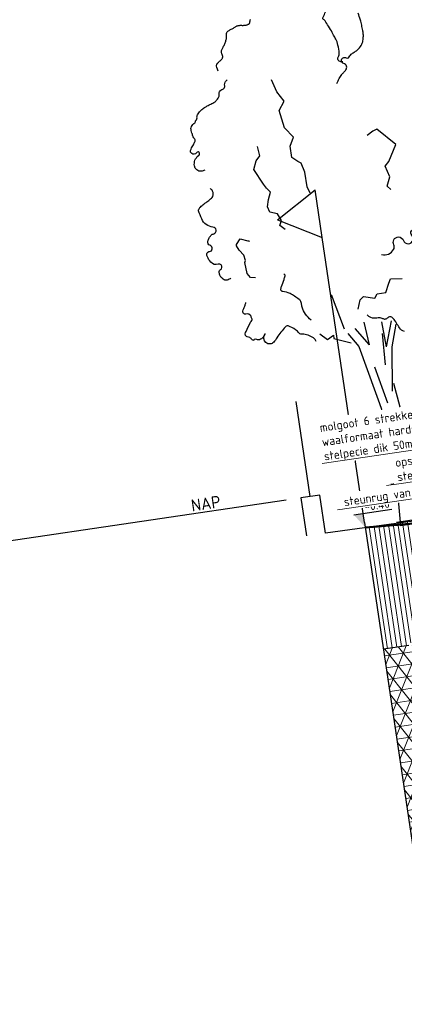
# Model space of a CAD drawing. Header units: metres. Extents: x 133846 to 269924, y 465764 to 933292.
# Tile 37 of 56: x 133857.34 to 133861.34, y 465858.37 to 465868.61. Entities that reach past the tile are written whole.
import ezdxf
from ezdxf import colors
from ezdxf.entities.mleader import LeaderData, LeaderLine
from ezdxf.math import Vec2, Vec3

# ---------------------------------------------------------------- set-up
doc = ezdxf.new("R2010")
doc.units = ezdxf.units.M
doc.linetypes.add('AL-NAP_LIJN', pattern=[15.25, 12, -1.5, 0.25, -1.5])
doc.linetypes.add('XX-AFBREEK', pattern=[7, 4, -1, 1, -1])
for name, color, linetype, lineweight in [('B-WE-GR-BOOM-SD', 253, 'Continuous', 25), ('B-WE-GW-AFBREEKLIJN-GD', 7, 'XX-AFBREEK', 25), ('B-WE-GW-GROND-AD-50', 253, 'Continuous', 18), ('B-WE-IE-TERREINAFSCHEIDING_KUNSTMATIG_HEKWERK-GD', 20, 'IE-TERREINAFSCHEIDING-KUNSTMATIG', 25), ('B-WE-MO-BODEM-AD-50', 253, 'Continuous', 18), ('B-WE-VH-VERHARDING-GD', 253, 'Continuous', 25), ('N-WE-GR-GROENSTROOK-GD', 90, 'Continuous', 50), ('N-WE-KL-ET_LS_OV_LICHTMAST-S', 190, 'Continuous', 25), ('N-WE-VH-VERHARDING-T18', 10, 'Continuous', 18), ('X-XX-AL-NAP-GD', 7, 'AL-NAP_LIJN', 25), ('X-XX-AL-NAP-T25', 7, 'Continuous', 25), ('X-XX-AL-PEILMAAT-SD', 7, 'Continuous', 25)]:
    doc.layers.add(name, color=color, linetype=linetype, lineweight=lineweight)
doc.layers.add('B-WE-OG-TERREIN_ERF-SD', color=150, linetype='Continuous', lineweight=25, true_color=0x007fff)
doc.layers.add('X-XX-AL-HULPLIJN-GD', color=30, linetype='Continuous', lineweight=25, plot=False)
doc.styles.add('NLCS-ISO', font='NLCS-ISO.ttf')
doc.styles.add('NLCS-ISO-M50-T18', font='NLCS-ISO.ttf', dxfattribs={"height": 0.09})
doc.styles.add('NLCS-ISO-M50-T25', font='NLCS-ISO.ttf', dxfattribs={"height": 0.125})
doc.linetypes.add('IE-TERREINAFSCHEIDING-KUNSTMATIG', pattern='A,4,[82,NLCS.SHX,S=0.75,R=90,X=0,Y=0],4,-2', length=10)

# ---------------------------------------------------------------- blocks, each defined once
blk = doc.blocks.new('SAL-PEILMAAT_INFRACAD_H01-SOD')
blk.add_line((-2, 3), (6, 3))
blk.add_solid([(-2, 3), (0, 3), (0, 0)])
at = {"style": 'NLCS-ISO'}
blk.add_attdef('...', (0.4, 3.4), '', height=1.8, dxfattribs=at)
blk = doc.blocks.new('SGR-BOOM_S01_I_ZIJ-D')
for p, q in [((-0.078, 3.821), (-0.325, 4.198)), ((-0.078, 3.821), (-0.118, 4.301)), ((0.263, 3.725), (0.24, 4.255)), ((0.263, 3.725), (0.447, 4.244)), ((0.381, 3.711), (0.528, 4.163)), ((-0.048, 3.356), (0.113, 2.572)), ((0.297, 2.179), (0.263, 1.868)), ((0.171, 1.937), (0.182, 1.119)), ((0.263, 1.868), (0.321, 1.626)), ((0.445, 0), (0, 0))]:
    blk.add_line(p, q)
for points in [[(-2.358, 9.917), (-2.367, 9.96), (-2.372, 9.995), (-2.374, 10.021), (-2.372, 10.041), (-2.367, 10.057), (-2.36, 10.068), (-2.35, 10.077), (-2.339, 10.086), (-2.326, 10.094), (-2.313, 10.103), (-2.299, 10.113), (-2.284, 10.122), (-2.27, 10.132), (-2.257, 10.141), (-2.246, 10.151), (-2.236, 10.161), (-2.229, 10.17), (-2.224, 10.18), (-2.22, 10.189), (-2.219, 10.199), (-2.218, 10.208), (-2.219, 10.218), (-2.22, 10.227), (-2.222, 10.237), (-2.225, 10.247), (-2.227, 10.258), (-2.229, 10.268), (-2.231, 10.279), (-2.231, 10.291), (-2.23, 10.302), (-2.228, 10.314), (-2.224, 10.327), (-2.218, 10.34), (-2.21, 10.353), (-2.201, 10.367), (-2.191, 10.381), (-2.18, 10.396), (-2.168, 10.411), (-2.157, 10.426), (-2.146, 10.442), (-2.135, 10.458), (-2.126, 10.474), (-2.117, 10.491), (-2.109, 10.507), (-2.102, 10.523), (-2.095, 10.538), (-2.09, 10.553), (-2.085, 10.566), (-2.082, 10.578), (-2.079, 10.59), (-2.077, 10.6), (-2.076, 10.61), (-2.075, 10.619), (-2.074, 10.627), (-2.073, 10.636), (-2.072, 10.644), (-2.07, 10.652), (-2.069, 10.661), (-2.066, 10.669), (-2.062, 10.677), (-2.057, 10.685), (-2.051, 10.693), (-2.043, 10.7), (-2.033, 10.707), (-2.021, 10.714), (-2.007, 10.72), (-1.992, 10.726), (-1.976, 10.732), (-1.959, 10.738), (-1.942, 10.743), (-1.926, 10.749), (-1.91, 10.755), (-1.895, 10.761), (-1.882, 10.767), (-1.868, 10.773), (-1.856, 10.779), (-1.843, 10.784), (-1.831, 10.788), (-1.818, 10.791), (-1.806, 10.793), (-1.792, 10.793), (-1.778, 10.792), (-1.764, 10.791), (-1.75, 10.788), (-1.735, 10.786), (-1.72, 10.783), (-1.704, 10.781), (-1.689, 10.779), (-1.674, 10.778), (-1.658, 10.777), (-1.643, 10.777), (-1.629, 10.778), (-1.616, 10.78), (-1.604, 10.783), (-1.593, 10.786), (-1.583, 10.79), (-1.575, 10.795), (-1.569, 10.8), (-1.564, 10.806), (-1.56, 10.813), (-1.557, 10.821), (-1.554, 10.829), (-1.551, 10.838), (-1.548, 10.848), (-1.544, 10.858), (-1.54, 10.869), (-1.536, 10.88)], [(0.677, 3.986), (0.648, 4.006), (0.625, 4.027), (0.606, 4.051), (0.59, 4.075), (0.577, 4.101), (0.565, 4.128), (0.554, 4.156), (0.542, 4.184), (0.53, 4.213), (0.517, 4.24), (0.503, 4.265), (0.489, 4.288), (0.475, 4.307), (0.46, 4.322), (0.444, 4.331), (0.428, 4.335), (0.413, 4.334), (0.397, 4.329), (0.381, 4.322), (0.365, 4.314), (0.35, 4.306), (0.336, 4.3), (0.322, 4.297), (0.309, 4.298), (0.297, 4.303), (0.285, 4.31), (0.272, 4.318), (0.258, 4.327), (0.242, 4.335), (0.224, 4.342), (0.204, 4.346), (0.18, 4.347), (0.154, 4.347), (0.126, 4.348), (0.095, 4.352), (0.063, 4.362), (0.029, 4.378), (-0.005, 4.405), (-0.04, 4.444)]]:
    blk.add_lwpolyline(points)
for points in [[(0.235, 9.726, -0.158777), (0.165, 9.75, -0.233308), (0.141, 9.797, -0.182007), (0.161, 9.85, 0.155816), (0.187, 9.912, 0.045058), (0.187, 10.085, 0.058787), (0.16, 10.216, 0.004222), (0.129, 10.304, 0.006596), (0.109, 10.36, 0.009627), (0.05, 10.503, 0.01133), (-0.004, 10.623, 0.125022), (-0.034, 10.659, -0.287204), (-0.043, 10.679, -0.13455), (-0.031, 10.704, 0.057474), (0.005, 10.757, 0.001656), (0.058, 10.861, 0.0025), (0.093, 10.931, 0.011837), (0.127, 11.003, -0.006032), (0.191, 11.146, -0.046726), (0.229, 11.211, -0.023647), (0.321, 11.328)], [(0.05, 9.3, -0.032546), (0.11, 9.391, -0.03526), (0.176, 9.466, -0.036525), (0.228, 9.51, 0.039269), (0.275, 9.551, 0.524816), (0.249, 9.687, -0.70157), (0.257, 9.808, -0.246052), (0.318, 9.796, 0.330237), (0.365, 9.793, 0.082831), (0.398, 9.824, -0.081275), (0.431, 9.855, -0.066365), (0.495, 9.887, 0.059917), (0.566, 9.922, 0.076229), (0.665, 10.008, 0.097021), (0.714, 10.098, 0.037062), (0.737, 10.193, 0.045363), (0.743, 10.273, 0.006717), (0.742, 10.312, 0.002377), (0.736, 10.423, 0.020071), (0.725, 10.531, 0.014267), (0.7, 10.682)], [(-2.932, 7.92, -0.061597), (-2.973, 7.907, -0.068549), (-3.012, 7.905, -0.377768), (-3.134, 8.036, -0.275847), (-3.022, 8.237, -0.028717), (-3.01, 8.242, 0.055672), (-3.004, 8.246, 1.128102), (-3.055, 8.3, -0.467669), (-3.15, 8.3, -0.043926), (-3.173, 8.333, -0.178724), (-3.174, 8.342, -0.071298), (-3.165, 8.369, -0.036842), (-3.137, 8.415, -0.009471), (-3.106, 8.456, 0.010169), (-3.078, 8.494, 0.016396), (-3.049, 8.538, 0.058895), (-3.043, 8.551, 0.22909), (-3.047, 8.585, -0.102618), (-3.074, 8.654, -0.001984), (-3.081, 8.694, -0.00284), (-3.086, 8.722, -0.015692), (-3.092, 8.778, -0.026096), (-3.094, 8.812, -0.123566), (-3.088, 8.834, -0.050335), (-3.057, 8.879, -0.123683), (-3.015, 8.909, 0.160012), (-2.983, 8.935, 0.092044), (-2.976, 8.953, -0.133826), (-2.97, 8.965, -0.078666), (-2.964, 8.97, 0.049691), (-2.954, 8.977, 0.207036), (-2.934, 9.021, -0.156565), (-2.913, 9.081, -0.059527), (-2.844, 9.152, -0.066018), (-2.768, 9.199, -0.00394), (-2.735, 9.213, -0.004619), (-2.707, 9.225, -0.031042), (-2.627, 9.252, 0.02906), (-2.542, 9.28, 0.07887), (-2.486, 9.313, 0.0611), (-2.428, 9.374, 0.147905), (-2.41, 9.424, -0.120561), (-2.392, 9.486, -0.254022), (-2.318, 9.531, 0.34235), (-2.268, 9.575, 0.082724), (-2.267, 9.594, -0.071752), (-2.266, 9.616, -0.11979), (-2.244, 9.668, -0.113391), (-2.199, 9.707)], [(-2.73, 5.619, -0.13726), (-2.808, 5.588, -0.181103), (-2.871, 5.604, -0.101937), (-2.929, 5.665, -0.1217), (-2.95, 5.732, -0.031179), (-2.95, 5.764, -0.041415), (-2.947, 5.788, -0.247446), (-2.917, 5.824, 0.211909), (-2.88, 5.862, 0.57629), (-2.944, 5.94, -0.298213), (-3.091, 6.005, -0.072479), (-3.146, 6.125, -0.144881), (-3.146, 6.191, -0.371124), (-3.083, 6.232, 0.387334), (-3.023, 6.273, 0.34255), (-3.06, 6.356, -0.37139), (-3.092, 6.436, -0.006859), (-3.083, 6.46, -0.038546), (-3.081, 6.464, -0.020688), (-3.072, 6.479, -0.008761), (-3.05, 6.511, -0.042179), (-3.011, 6.554, -0.0657), (-2.981, 6.577, -0.183427), (-2.967, 6.579, 0.107566), (-2.944, 6.579, 0.792646), (-2.941, 6.723, -0.263682), (-3.147, 6.923, -0.032113), (-3.187, 7.102, -0.209176), (-3.18, 7.131, -0.06387), (-3.138, 7.172, -0.039172), (-3.057, 7.224, -0.009014), (-3.007, 7.25, 0.010983), (-2.966, 7.271, 0.028574), (-2.885, 7.322, 0.061489), (-2.852, 7.352, 0.098913), (-2.846, 7.362, 0.028984), (-2.836, 7.4, 0.13267), (-2.84, 7.464, 0.117747), (-2.878, 7.525)], [(0.446, 5.644, 0.171526), (0.588, 5.631, 0.171526), (0.707, 5.709, 0.239798), (0.724, 5.804, -0.227236), (0.739, 5.905, -0.666529), (0.937, 5.864, 0.726468), (1.131, 5.84, 0.263269), (1.123, 5.95, -0.359589), (1.131, 6.035, -0.135967), (1.21, 6.08, 0.095213), (1.327, 6.133, 0.060587), (1.436, 6.233, 0.057857), (1.522, 6.362)], [(-1.203, 4.507, -0.072887), (-1.303, 4.649, -0.080286), (-1.35, 4.8, -0.058621), (-1.353, 4.881, 0.116876), (-1.359, 4.922, 0.104083), (-1.391, 4.971, 0.026813), (-1.558, 5.119, 0.129639), (-1.703, 5.182, -0.416389), (-1.736, 5.228, -0.105912), (-1.712, 5.289, 0.043591), (-1.638, 5.426, 0.004224), (-1.607, 5.497, 0.029199), (-1.604, 5.508, 0.213879), (-1.605, 5.518, 0.069343), (-1.624, 5.541)], [(-1.166, 4.055, 0.036784), (-1.192, 4.108, 0.072313), (-1.21, 4.132, 0.068127), (-1.316, 4.208, 0.075473), (-1.426, 4.246, 0.033705), (-1.447, 4.249, -0.057462), (-1.46, 4.251, -0.197945), (-1.493, 4.278, 0.082036), (-1.555, 4.356, 0.052126), (-1.697, 4.459, 0.251473), (-1.736, 4.461, 0.059835), (-1.756, 4.447, 0.010142), (-1.863, 4.354, 0.038399), (-1.963, 4.248, -0.049754), (-2.042, 4.168, -0.415767), (-2.203, 4.183, -0.365967), (-2.201, 4.362, -0.002133), (-2.196, 4.368, -0.07961), (-2.195, 4.368, -0.7436), (-2.195, 4.367, -0.008654), (-2.208, 4.342, -0.121887), (-2.25, 4.296, -0.089292), (-2.327, 4.262, -0.250646), (-2.385, 4.277, 0.317592), (-2.434, 4.284, 0.160208), (-2.446, 4.271, -0.29699), (-2.455, 4.266, -0.277841), (-2.48, 4.283, 0.117864), (-2.523, 4.335, 0.060549), (-2.569, 4.361, -0.10853), (-2.593, 4.379, -0.137156), (-2.604, 4.401, -0.124668), (-2.602, 4.428, -0.068553), (-2.58, 4.473, -0.015893), (-2.457, 4.647, -0.012888), (-2.43, 4.68, 0.027707), (-2.418, 4.696, 0.193486), (-2.416, 4.708, 0.035542), (-2.431, 4.769, 0.359392), (-2.532, 4.832, -0.590523), (-2.583, 4.902, -0.035503), (-2.554, 4.953, 0.029287), (-2.519, 5.015, 0.006452), (-2.506, 5.042, 0.006358), (-2.493, 5.071)]]:
    blk.add_lwpolyline(points, format="xyb")
at = {"flags": 128}
for points in [[(-0.835, 7.119), (-0.882, 7.265), (-0.886, 7.568), (-0.928, 7.764), (-0.997, 7.815), (-1.103, 7.909), (-1.102, 8.15), (-1.009, 8.323), (-1.166, 8.548), (-1.194, 8.729), (-1.223, 8.92), (-1.094, 9.095), (-1.213, 9.313), (-1.289, 9.573)], [(-1.461, 6.451), (-1.557, 6.549), (-1.509, 6.648), (-1.573, 6.798), (-1.726, 6.854), (-1.76, 6.973), (-1.715, 7.123), (-1.647, 7.265), (-1.723, 7.362), (-1.766, 7.453), (-1.922, 7.781), (-1.85, 7.955), (-1.76, 8.048), (-1.779, 8.243)], [(0.835, 6.952), (0.766, 7.032), (0.853, 7.215), (0.789, 7.451), (0.876, 7.531), (1.075, 7.865), (0.73, 8.238), (0.643, 8.206), (0.509, 8.135)], [(-2.221, 5.549), (-2.326, 5.57), (-2.376, 5.66), (-2.396, 5.894), (-2.374, 5.937), (-2.391, 6.047), (-2.473, 6.17), (-2.511, 6.262), (-2.509, 6.292), (-2.417, 6.396), (-2.265, 6.334), (-2.249, 6.332), (-2.235, 6.319)], [(-0.549, 4.218), (-0.712, 4.969)], [(-0.203, 4.589), (-0.136, 4.773), (-0.057, 4.835), (0.169, 4.763), (0.233, 4.843), (0.417, 4.85), (0.509, 5.032), (0.556, 5.111), (0.793, 5.087)], [(-1.067, 4.195), (-0.93, 4.058), (-0.793, 4.127), (-0.793, 4.058), (-0.449, 3.92)], [(-0.491, 4.121), (-0.303, 3.821), (-0.003, 2.319), (0.072, 1.229), (0, 0)], [(0.185, 3.361), (0.218, 4.013)], [(0.25, 2.798), (0.381, 3.711)], [(0.298, 2.957), (0.411, 1.943), (0.373, 1.304), (0.445, 0)]]:
    blk.add_lwpolyline(points, dxfattribs=at)
blk = doc.blocks.new('SOG-ERFGRENS_LINKS-D')
for p, q in [((-0.433, 3.25), (0, 3.5)), ((0, 3), (0, 3.5)), ((-0.433, 3.25), (0, 3)), ((0, 0), (0, 3))]:
    blk.add_line(p, q)
blk = doc.blocks.new('_DotSmall')
at = {"color": 0, "linetype": 'ByBlock', "const_width": 0.5}
blk.add_lwpolyline([(-0.0625, 0, 1), (0.0625, 0, 1)], format="xyb", close=True, dxfattribs=at)
blk = doc.blocks.new('dwarsprofiel Muyeveld 50km')
at = {"layer": 'X-XX-AL-HULPLIJN-GD'}
for points in [[(-0.15, 0.4), (-7.316, 0.4)], [(-0.15, 0), (-7.316, 0)]]:
    blk.add_lwpolyline(points, dxfattribs=at)
at = {"layer": 'N-WE-VH-VERHARDING-T18'}
ml = blk.add_multileader_mtext('Standard', dxfattribs=at)
ml.set_content('opsluitband 150x250\\Pstelpecie dik 50mm', color=256, style='NLCS-ISO-M50-T18')
ml.set_leader_properties(color=256, linetype='ByLayer', lineweight=-1)
ml.set_arrow_properties(name='DOTSMALL')
ml.build(insert=Vec2(0, 0))
ml.multileader.update_dxf_attribs({"text_left_attachment_type": 5, "text_right_attachment_type": 5, "dogleg_length": 0.09, "arrow_head_size": 0.09})
ctx = ml.context
ctx.base_point, ctx.char_height, ctx.arrow_head_size, ctx.landing_gap_size, ctx.plane_origin = Vec3(-7.283, 0.395), 0.09, 0.09, 0.045, Vec3(-4.026, -0.11)
ctx.left_attachment, ctx.right_attachment = 5, 5
notes = []
notes.append((ctx, [(0, (1, 1, 0), (-6.023, 0.395), (-1, 0), 0.09, [(0, [(-6.025, -0.239)], 0, [])])]))
ctx.mtext.insert, ctx.mtext.flow_direction = Vec3(-7.238, 0.662), 5
ctx.mtext.has_bg_fill, ctx.mtext.bg_color, ctx.mtext.bg_scale_factor, ctx.mtext.bg_transparency, ctx.mtext.use_window_bg_color = 1, -1027028792, 1.5, 0, 1
for ctx, leaders in notes:
    for number, flags, end, landing, length, lines in leaders:
        leader = LeaderData()
        leader.index, (leader.has_last_leader_line, leader.has_dogleg_vector, leader.attachment_direction) = number, flags
        leader.last_leader_point, leader.dogleg_vector, leader.dogleg_length = Vec3(end), Vec3(landing), length
        for number, points, colour, breaks in lines:
            line = LeaderLine()
            line.index, line.vertices, line.color, line.breaks = number, Vec3.list(points), colors.encode_raw_color(colour), breaks
            leader.lines.append(line)
        ctx.leaders.append(leader)
ml = blk.add_multileader_mtext('Standard', dxfattribs=at)
ml.set_content('steunrug van schraalbeton', color=256, style='NLCS-ISO-M50-T18')
ml.set_leader_properties(color=256, linetype='ByLayer', lineweight=-1)
ml.set_arrow_properties(name='DOTSMALL')
ml.build(insert=Vec2(0, 0))
ml.multileader.update_dxf_attribs({"text_left_attachment_type": 5, "text_right_attachment_type": 5, "dogleg_length": 0.09, "arrow_head_size": 0.09})
ctx = ml.context
ctx.base_point, ctx.char_height, ctx.arrow_head_size, ctx.landing_gap_size, ctx.plane_origin = Vec3(-7.87, 0.22), 0.09, 0.09, 0.045, Vec3(-4.731, -0.272)
ctx.left_attachment, ctx.right_attachment = 5, 5
notes = []
notes.append((ctx, [(0, (1, 1, 0), (-6.223, 0.22), (-1, 0), 0.09, [(0, [(-6.225, -0.315)], 0, [])])]))
ctx.mtext.insert, ctx.mtext.flow_direction = Vec3(-7.825, 0.337), 5
ctx.mtext.has_bg_fill, ctx.mtext.bg_color, ctx.mtext.bg_scale_factor, ctx.mtext.bg_transparency, ctx.mtext.use_window_bg_color = 1, -1027028792, 1.5, 0, 1
for ctx, leaders in notes:
    for number, flags, end, landing, length, lines in leaders:
        leader = LeaderData()
        leader.index, (leader.has_last_leader_line, leader.has_dogleg_vector, leader.attachment_direction) = number, flags
        leader.last_leader_point, leader.dogleg_vector, leader.dogleg_length = Vec3(end), Vec3(landing), length
        for number, points, colour, breaks in lines:
            line = LeaderLine()
            line.index, line.vertices, line.color, line.breaks = number, Vec3.list(points), colors.encode_raw_color(colour), breaks
            leader.lines.append(line)
        ctx.leaders.append(leader)
ml = blk.add_multileader_mtext('Standard', dxfattribs=at)
ml.set_content('molgoot 6 strekken straatbakstenen\\Pwaalformaat hardsteen kleur\\Pstelpecie dik 50mm', color=256, style='NLCS-ISO-M50-T18')
ml.set_leader_properties(color=256, linetype='ByLayer', lineweight=-1)
ml.set_arrow_properties(name='DOTSMALL')
ml.build(insert=Vec2(0, 0))
ml.multileader.update_dxf_attribs({"text_left_attachment_type": 5, "text_right_attachment_type": 5, "dogleg_length": 0.09, "arrow_head_size": 0.09})
ctx = ml.context
ctx.base_point, ctx.char_height, ctx.arrow_head_size, ctx.landing_gap_size, ctx.plane_origin = Vec3(-8.005, 0.72), 0.09, 0.09, 0.045, Vec3(-3.803, -0.11)
ctx.left_attachment, ctx.right_attachment = 5, 5
notes = []
notes.append((ctx, [(0, (1, 1, 0), (-5.8, 0.72), (-1, 0), 0.09, [(0, [(-5.8, -0.194)], 0, [])])]))
ctx.mtext.insert, ctx.mtext.width, ctx.mtext.flow_direction = Vec3(-7.96, 1.137), 2.0349, 5
ctx.mtext.has_bg_fill, ctx.mtext.bg_color, ctx.mtext.bg_scale_factor, ctx.mtext.bg_transparency, ctx.mtext.use_window_bg_color = 1, -1027028792, 1.5, 0, 1
for ctx, leaders in notes:
    for number, flags, end, landing, length, lines in leaders:
        leader = LeaderData()
        leader.index, (leader.has_last_leader_line, leader.has_dogleg_vector, leader.attachment_direction) = number, flags
        leader.last_leader_point, leader.dogleg_vector, leader.dogleg_length = Vec3(end), Vec3(landing), length
        for number, points, colour, breaks in lines:
            line = LeaderLine()
            line.index, line.vertices, line.color, line.breaks = number, Vec3.list(points), colors.encode_raw_color(colour), breaks
            leader.lines.append(line)
        ctx.leaders.append(leader)

msp = doc.modelspace()

# ---------------------------------------------------------------- hatches: boundary and pattern name
at = {"layer": 'B-WE-GW-GROND-AD-50'}
h = msp.add_hatch(dxfattribs=at)
h.set_pattern_fill('AGW-GROND_TEELAARDE-SO', color=256, scale=0.05, pattern_type=2)
h.set_pattern_definition([(98.4527673, (134750.019427, 465501.489536), (-0.0494568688, -0.0073497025), [])])
edge = h.paths.add_edge_path()
edge.add_line((133870.515, 465864.817), (133868.55, 465864.434))
edge.add_line((133868.55, 465864.434), (133868.557, 465864.38))
edge.add_line((133868.557, 465864.38), (133868.573, 465864.262))
edge.add_line((133868.573, 465864.262), (133868.574, 465864.256))
edge.add_line((133868.574, 465864.256), (133869.045, 465863.895))
edge.add_line((133869.045, 465863.895), (133869.092, 465863.859))
edge.add_arc((133869.119, 465863.872), 0.03, 188.4528, 204.9021, ccw=False)
edge.add_arc((133869.119, 465863.872), 0.03, 8.4528, 188.4528, ccw=False)
edge.add_arc((133869.119, 465863.872), 0.03, -99.7933, 8.4528, ccw=False)
edge.add_line((133869.114, 465863.842), (133869.775, 465863.336))
edge.add_line((133869.775, 465863.336), (133870.715, 465863.475))
edge.add_line((133870.715, 465863.475), (133870.515, 465864.817))
edge = h.paths.add_edge_path(flags=16)
edge.add_arc((133869.834, 465863.826), 0.02, 8.4528, 368.4528)
edge = h.paths.add_edge_path(flags=16)
edge.add_arc((133869.617, 465863.652), 0.05, 8.4528, 368.4528)
edge = h.paths.add_edge_path(flags=16)
edge.add_arc((133869.428, 465863.766), 0.02, 8.4528, 368.4528)
edge = h.paths.add_edge_path(flags=16)
edge.add_arc((133869.323, 465863.862), 0.02, 188.4528, 308.4528, ccw=False)
edge.add_arc((133869.323, 465863.862), 0.02, 68.4528, 188.4528, ccw=False)
edge.add_arc((133869.343, 465863.864), 0.02, 8.4528, 128.4528, ccw=False)
edge.add_arc((133869.343, 465863.864), 0.02, -111.5472, 8.4528, ccw=False)
h.paths.add_polyline_path([(133862.241, 465863.507), (133860.933, 465863.328), (133861.121, 465862.063), (133861.384, 465862.102), (133861.922, 465862.847), (133862.27, 465863.329)])
at = {"layer": 'B-WE-MO-BODEM-AD-50'}
h = msp.add_hatch(dxfattribs=at)
h.set_pattern_fill('AVH-FUNDERING_EPS-SO', color=256, scale=0.025, pattern_type=2)
h.set_pattern_definition([(8.452767, (134750.01943, 465501.48954), (-0.018374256, 0.123642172), []), (68.452767, (134750.01943, 465501.48954), (-0.11626439, 0.045908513), []), (128.452767, (134750.01943, 465501.48954), (-0.097890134, -0.077733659), [])])
h.paths.add_polyline_path([(133861.384, 465862.102), (133861.122, 465862.06), (133861.496, 465859.541), (133871.087, 465860.97), (133870.715, 465863.475), (133869.775, 465863.336), (133865.571, 465862.778)])

# ---------------------------------------------------------------- linework, layer by layer
at = {"layer": 'B-WE-GW-AFBREEKLIJN-GD'}
msp.add_lwpolyline([(133860.925, 465863.38), (133861.67, 465858.37)], dxfattribs=at)
at = {"layer": 'B-WE-IE-TERREINAFSCHEIDING_KUNSTMATIG_HEKWERK-GD'}
msp.add_lwpolyline([(133860.359, 465863.652), (133860.212, 465864.641)], dxfattribs=at)
at = {"layer": 'B-WE-VH-VERHARDING-GD'}
for points in [[(133862.241, 465863.507), (133860.517, 465863.271), (133860.458, 465863.666), (133860.26, 465863.637), (133860.319, 465863.241)], [(133861.384, 465862.102), (133861.121, 465862.063)]]:
    msp.add_lwpolyline(points, dxfattribs=at)
at = {"layer": 'N-WE-GR-GROENSTROOK-GD'}
msp.add_lwpolyline([(133860.933, 465863.328), (133862.474, 465863.456)], dxfattribs=at)
at = {"layer": 'X-XX-AL-HULPLIJN-GD'}
msp.add_lwpolyline([(133868.344, 465864.434), (133861.256, 465863.381)], dxfattribs=at)
at = {"layer": 'X-XX-AL-NAP-GD'}
msp.add_lwpolyline([(133875.192, 465865.856), (133855.178, 465862.882)], dxfattribs=at)

# ---------------------------------------------------------------- block references
at = {"layer": 'B-WE-GR-BOOM-SD', "xscale": 0.5, "yscale": 0.5, "zscale": 0.5, "rotation": 8.452767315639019}
msp.add_blockref('SGR-BOOM_S01_I_ZIJ-D', (133861.296, 465863.346), dxfattribs=at)
at = {"layer": 'B-WE-OG-TERREIN_ERF-SD', "rotation": 8.452767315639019}
msp.add_blockref('SOG-ERFGRENS_LINKS-D', (133860.925, 465863.38), dxfattribs=at)
at = {"layer": 'X-XX-AL-PEILMAAT-SD', "xscale": 0.05, "yscale": 0.05, "zscale": 0.05, "rotation": 8.452767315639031}
msp.add_blockref('SAL-PEILMAAT_INFRACAD_H01-SOD', (133860.933, 465863.328), dxfattribs=at).add_auto_attribs({'...': '-0.40'})

# ---------------------------------------------------------------- texts
at = {"layer": 'X-XX-AL-NAP-T25', "insert": (133859.112, 465863.618), "char_height": 0.125, "attachment_point": 1, "rotation": 8.4528, "style": 'NLCS-ISO-M50-T25'}
msp.add_mtext_dynamic_manual_height_columns('NAP', width=4.43589, gutter_width=0.625, heights=[0], dxfattribs=at)

# ---------------------------------------------------------------- next in the draw order: block references
at = {"layer": 'N-WE-KL-ET_LS_OV_LICHTMAST-S', "rotation": 8.452767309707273}
msp.add_blockref('dwarsprofiel Muyeveld 50km', (133868.492, 465864.456), dxfattribs=at)

doc.saveas('drawing.dxf')
